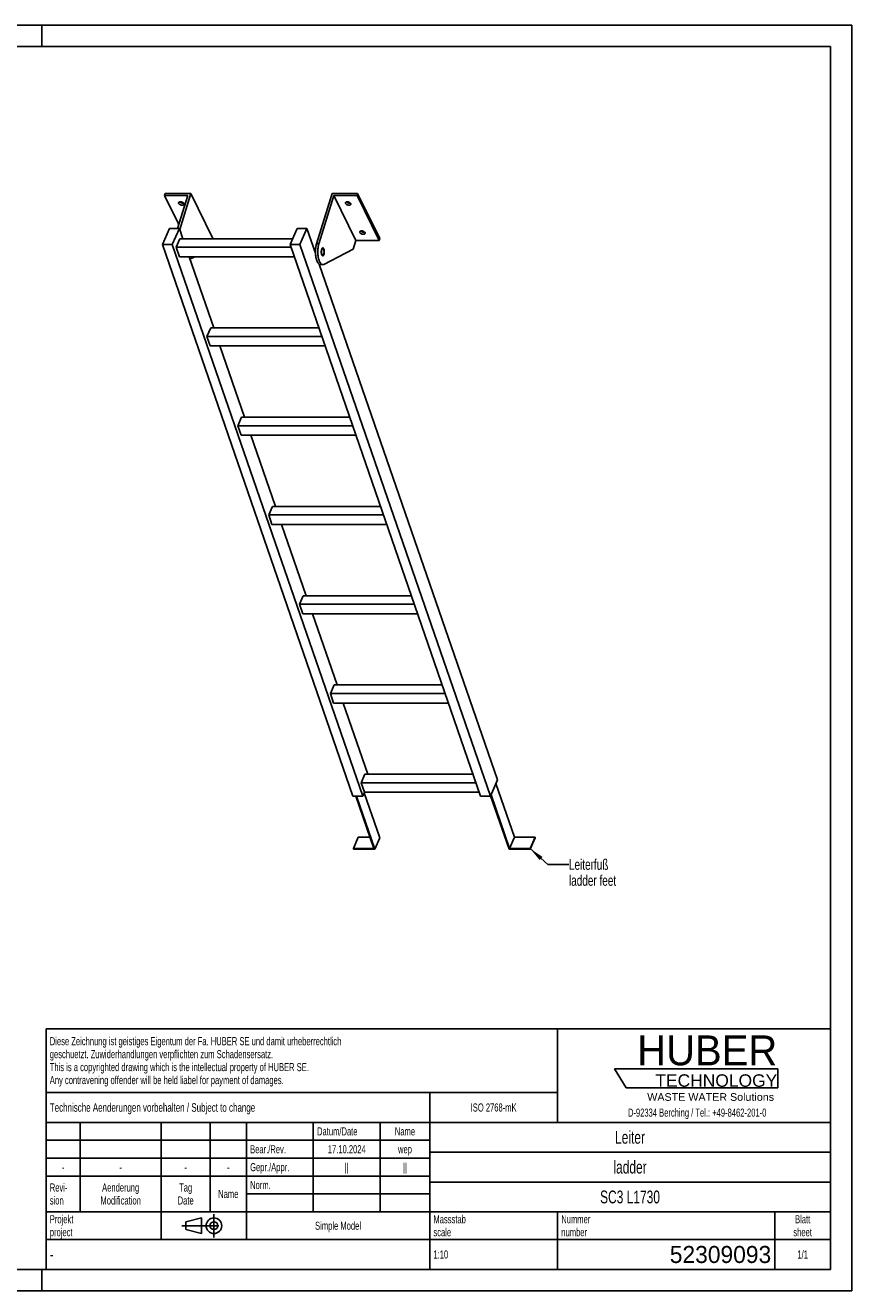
# Model space of a CAD drawing. Header units: millimetres. Extents: x 0 to 4200, y 0 to 2970.
# Tile 2 of 2: x 2261 to 4200, y 0 to 2970. Entities that reach past the tile are written whole.
import ezdxf

# ---------------------------------------------------------------- set-up
doc = ezdxf.new("R2010")
doc.units = ezdxf.units.MM
doc.header["$LTSCALE"] = 231
doc.linetypes.add('CENTER', pattern=[0.6, 0.375, -0.075, 0.075, -0.075])
doc.layers.get('0').update_dxf_attribs({"linetype": 'CONTINUOUS'})
for name, color, linetype in [('005_AXIS', 7, 'CONTINUOUS'), ('053_NOTES', 7, 'CONTINUOUS'), ('HUBER_Logo_BL1', 7, 'CONTINUOUS')]:
    doc.layers.add(name, color=color, linetype=linetype)
doc.styles.get("Standard").update_dxf_attribs({"font": 'txt', "width": 0.7})
doc.styles.add('TEXTSTYLE_2', font='txt')
doc.styles.add('TEXTSTYLE_3', font='arial.ttf')
doc.styles.add('TEXTSTYLE_5', font='txt', dxfattribs={"width": 0.8})
doc.styles.add('TEXTSTYLE_6', font='txt')
doc.dimstyles.get("Standard").update_dxf_attribs({"dimtxt": 25, "dimasz": 35, "dimexe": 2, "dimexo": 1, "dimtad": 1, "dimtxsty": 'Standard', "dimblk": '_FILLED', "dimblk1": '_FILLED', "dimblk2": '_FILLED', "dimcen": 0.09, "dimazin": 2, "dimtol": 1, "dimtp": 0.01, "dimtm": 0.01, "dimtfac": 1, "dimtofl": 0, "dimtmove": 0, "dimatfit": 3, "dimldrblk": '_FILLED', "dimfxl": 1, "dimtolj": 1, "dimarcsym": 0})

# ---------------------------------------------------------------- blocks, each defined once
blk = doc.blocks.new('HUBER_LOGO_BL1', base_point=(3837.5, 503.7))
at = {"layer": 'HUBER_Logo_BL1', "color": 5, "linetype": 'Continuous'}
for p, q in [((4026.4, 521), (3643.9, 521)), ((3643.9, 521), (3670.9, 476)), ((4026.4, 521), (4026.4, 476)), ((3670.9, 476), (4026.4, 476))]:
    blk.add_line(p, q, dxfattribs=at)
at = {"layer": 'HUBER_Logo_BL1', "color": 2, "linetype": 'Continuous', "attachment_point": 3, "line_spacing_factor": 0.78}
for s, insert, char_height, width, style in [('HUBER\\P\\fArial;\\H29.25;TECHNOLOGY ', (4025.4, 599.1), 70.2, 387.672, 'TEXTSTYLE_2'), ('WASTE WATER Solutions', (4018, 463.6), 18, 297.033, 'TEXTSTYLE_3')]:
    blk.add_mtext(s, dxfattribs=dict(at, insert=insert, char_height=char_height, width=width, style=style))
at = {"layer": 'HUBER_Logo_BL1', "color": 2, "linetype": 'Continuous', "insert": (3837.5, 427.4), "char_height": 19, "width": 810.893, "attachment_point": 2, "line_spacing_factor": 0.96}
blk.add_mtext('D-92334 Berching / Tel.: +49-8462-201-0', dxfattribs=at)
blk = doc.blocks.new('PROJEKTIONSMETHODE_1_BL2', base_point=(2680, 152.5))
at = {"color": 2, "linetype": 'CENTER'}
for p, q in [((2703.8, 180), (2703.8, 125)), ((2628.7, 152.5), (2731.3, 152.5))]:
    blk.add_line(p, q, dxfattribs=at)
at = {"color": 2, "linetype": 'Continuous'}
for p, q in [((2637.8, 161.7), (2674.5, 170.8)), ((2637.8, 143.3), (2637.8, 161.7)), ((2674.5, 134.2), (2674.5, 170.8)), ((2637.8, 143.3), (2674.5, 134.2))]:
    blk.add_line(p, q, dxfattribs=at)
for radius in [18.3, 9.17]:
    blk.add_circle((2703.8, 152.5), radius, dxfattribs=at)
blk = doc.blocks.new('*T10')
at = {"color": 3, "linetype": 'Continuous'}
for p, q in [((0, 0), (1840, 0)), ((0, 0), (0, -565)), ((1200, 0), (1200, -220)), ((1840, 0), (1840, -565)), ((0, -150), (1200, -150)), ((900, -150), (900, -565)), ((0, -220), (1840, -220)), ((80, -220), (80, -430)), ((270, -220), (270, -495)), ((385, -220), (385, -430)), ((470, -220), (470, -495)), ((627, -220), (627, -430)), ((784, -220), (784, -430)), ((0, -262), (900, -262)), ((900, -290), (1840, -290)), ((0, -304), (900, -304)), ((0, -346), (900, -346)), ((900, -360), (1840, -360)), ((470, -388), (900, -388)), ((0, -430), (1840, -430)), ((1200, -430), (1200, -565)), ((1710, -430), (1710, -565)), ((0, -495), (1840, -495)), ((0, -565), (1840, -565))]:
    blk.add_line(p, q, dxfattribs=at)
at = {"color": 2, "linetype": 'Continuous', "line_spacing_factor": 0.96}
for s, insert, char_height, width, attachment_point in [('Diese Zeichnung ist geistiges Eigentum der Fa. HUBER SE und damit urheberrechtlich \\Pgeschuetzt. Zuwiderhandlungen verpflichten zum Schadensersatz.\\PThis is a copyrighted drawing which is the intellectual property of HUBER SE.\\PAny contravening offender will be held liabel for payment of damages.', (8.75, -19.9), 19, 2214.8571, 1), ('Technische Aenderungen vorbehalten / Subject to change', (8.75, -175), 20, 1524.7619, 1), ('ISO 2768-mK', (1050, -175.5), 19, 332.9524, 2), ('Datum/Date', (635.75, -231.5), 19, 292.2381, 1), ('Name', (842, -231.5), 19, 126.6667, 2), ('Leiter', (1370, -240), 30, 240, 2), ('Bear./Rev.', (478.75, -273.5), 19, 272.3333, 1), ('17.10.2024', (705.5, -273.5), 19, 273.2381, 2), ('wep', (842, -273.5), 19, 99.5238, 2), ('-', (40, -315.5), 19, 34.381, 2), ('-', (175, -315.5), 19, 34.381, 2), ('-', (327.5, -315.5), 19, 34.381, 2), ('-', (427.5, -315.5), 19, 34.381, 2), ('Gepr./Appr.', (478.75, -315.5), 19, 299.4762, 1), ('||', (705.5, -315.5), 19, 50.6667, 2), ('||', (842, -315.5), 19, 50.6667, 2), ('ladder', (1370, -310), 30, 251.4286, 2), ('Revi-\\Psion', (8.75, -363.3), 19, 138.4286, 1), ('Aenderung\\PModification', (175, -363.3), 19, 303.0952, 2), ('Tag\\PDate', (327.5, -363.3), 19, 117.619, 2), ('Name', (427.5, -378.5), 19, 126.6667, 2), ('Norm. ', (478.75, -357.5), 19, 175.5238, 1), ('SC3 L1730', (1370, -380), 30, 408.5714, 2), ('Projekt\\Pproject', (8.75, -437.8), 19, 183.6667, 1), ('Massstab\\Pscale', (908.75, -437.8), 19, 224.381, 1), ('Nummer\\Pnumber', (1208.75, -437.8), 19, 186.381, 1), ('Blatt\\Psheet', (1775, -437.8), 19, 137.5238, 2), ('Simple Model', (685, -453), 19, 328.4286, 2), ('1:10', (908.75, -520.5), 19, 94.0952, 1), ('1/1', (1775, -520.5), 19, 79.619, 2)]:
    blk.add_mtext(s, dxfattribs=dict(at, insert=insert, char_height=char_height, width=width, attachment_point=attachment_point))
for s, insert, char_height, width, attachment_point, style in [('-', (8.75, -517.5), 25, 18.3333, 1, 'TEXTSTYLE_5'), ('52309093', (1701.25, -510), 40, 586.6667, 3, 'TEXTSTYLE_6')]:
    blk.add_mtext(s, dxfattribs=dict(at, insert=insert, char_height=char_height, width=width, attachment_point=attachment_point, style=style))
blk = doc.blocks.new('_FILLED')
at = {"color": 0, "linetype": 'ByBlock'}
blk.add_solid([(0, 0), (-1, 0.143), (-1, -0.143)], dxfattribs=at)

msp = doc.modelspace()

# ---------------------------------------------------------------- linework, layer by layer
at = {"color": 7, "linetype": 'Continuous'}
for p, q in [((0, 2970), (4200, 2970)), ((4200, 0), (4200, 2970)), ((2642.51, 2570.536), (2588.168, 2570.536)), ((2642.51, 2570.536), (2618.585, 2493.114)), ((2623.457, 2490.996), (2649.489, 2575.236)), ((2944.519, 2456.954), (2981.071, 2575.236)), ((2985.145, 2570.536), (2950.045, 2456.954)), ((3037.002, 2464.863), (2985.145, 2570.536)), ((3039.488, 2570.536), (2985.145, 2570.536)), ((2583.092, 2455.296), (2599.699, 2493.114)), ((2599.699, 2493.114), (2622.726, 2493.114)), ((2622.726, 2493.114), (2606.118, 2455.296)), ((2615.219, 2449.289), (2623.96, 2469.193)), ((2630.986, 2469.193), (2622.726, 2493.114)), ((2888.539, 2469.193), (2623.96, 2469.193)), ((2701.346, 2469.563), (2701.232, 2469.193)), ((2882.436, 2455.296), (2899.044, 2493.114)), ((2899.044, 2493.114), (2922.07, 2493.114)), ((2922.07, 2493.114), (2905.463, 2455.296)), ((2942.049, 2435.262), (2922.07, 2493.114)), ((3030.077, 1160.928), (2583.092, 2455.296)), ((2606.118, 2455.296), (2583.092, 2455.296)), ((3053.104, 1160.928), (2606.118, 2455.296)), ((2622.97, 2426.843), (2615.219, 2449.289)), ((2884.511, 2449.289), (2615.219, 2449.289)), ((3329.422, 1160.928), (2882.436, 2455.296)), ((2905.463, 2455.296), (2882.436, 2455.296)), ((3352.449, 1160.928), (2905.463, 2455.296)), ((3030.801, 2444.797), (2961.507, 2408.898)), ((3037.002, 2464.863), (3030.801, 2444.797)), ((3037.002, 2464.863), (3091.345, 2464.863)), ((2622.97, 2426.843), (2892.262, 2426.843)), ((2703.331, 2259.7), (2645.611, 2426.843)), ((2659.038, 2426.843), (2647.649, 2420.943)), ((3369.056, 1198.746), (2951.098, 2409.058)), ((2953.67, 2408.306), (2959.197, 2408.306)), ((2687.563, 2239.796), (2696.304, 2259.7)), ((2949.982, 2259.7), (2696.304, 2259.7)), ((2695.315, 2217.35), (2687.563, 2239.796)), ((2956.855, 2239.796), (2687.563, 2239.796)), ((2695.315, 2217.35), (2964.607, 2217.35)), ((2775.675, 2050.207), (2717.956, 2217.35)), ((2759.908, 2030.303), (2768.649, 2050.207)), ((3022.326, 2050.207), (2768.649, 2050.207)), ((3029.2, 2030.303), (2759.908, 2030.303)), ((2767.659, 2007.857), (2759.908, 2030.303)), ((2767.659, 2007.857), (3036.951, 2007.857)), ((2848.02, 1840.714), (2790.3, 2007.857)), ((2840.993, 1840.714), (2832.253, 1820.81)), ((2840.004, 1798.364), (2832.253, 1820.81)), ((3101.544, 1820.81), (2832.253, 1820.81)), ((3094.671, 1840.714), (2840.993, 1840.714)), ((2840.004, 1798.364), (3109.296, 1798.364)), ((2920.364, 1631.221), (2862.645, 1798.364)), ((2913.338, 1631.221), (2904.597, 1611.316)), ((2912.348, 1588.871), (2904.597, 1611.316)), ((3173.889, 1611.316), (2904.597, 1611.316)), ((3167.015, 1631.221), (2913.338, 1631.221)), ((2912.348, 1588.871), (3181.64, 1588.871)), ((2992.709, 1421.728), (2934.989, 1588.871)), ((2985.682, 1421.728), (2976.942, 1401.823)), ((2984.693, 1379.378), (2976.942, 1401.823)), ((3246.233, 1401.823), (2976.942, 1401.823)), ((3239.36, 1421.728), (2985.682, 1421.728)), ((2984.693, 1379.378), (3253.985, 1379.378)), ((3065.053, 1212.235), (3007.334, 1379.378)), ((3058.027, 1212.235), (3049.286, 1192.33)), ((3318.578, 1192.33), (3049.286, 1192.33)), ((3057.037, 1169.885), (3049.286, 1192.33)), ((3311.704, 1212.235), (3058.027, 1212.235)), ((3369.056, 1198.746), (3352.449, 1160.928)), ((3409.178, 1064.418), (3365.548, 1190.758)), ((3053.104, 1160.928), (3030.077, 1160.928)), ((3036.344, 1160.928), (3078.836, 1037.879)), ((3081.195, 1036.382), (3038.186, 1160.928)), ((3057.037, 1169.885), (3053.104, 1160.928)), ((3092.849, 1062.922), (3056.407, 1168.45)), ((3057.037, 1169.885), (3326.329, 1169.885)), ((3352.449, 1160.928), (3329.422, 1160.928)), ((3352.863, 1161.871), (3396.198, 1036.382)), ((3397.523, 1037.879), (3353.894, 1164.219)), ((3042.595, 1064.418), (3030.941, 1037.879)), ((3069.671, 1064.418), (3042.595, 1064.418)), ((3092.849, 1062.922), (3081.195, 1036.382)), ((3409.178, 1064.418), (3397.523, 1037.879)), ((3457.073, 1064.418), (3409.178, 1064.418)), ((3457.073, 1064.418), (3445.418, 1037.879)), ((3457.59, 1062.922), (3445.935, 1036.382)), ((3457.59, 1062.922), (3457.073, 1064.418)), ((3030.941, 1037.879), (3031.458, 1036.382)), ((3078.836, 1037.879), (3030.941, 1037.879)), ((3031.458, 1036.382), (3081.195, 1036.382)), ((3396.198, 1036.382), (3445.935, 1036.382)), ((3445.418, 1037.879), (3397.523, 1037.879)), ((3445.935, 1036.382), (3445.418, 1037.879)), ((0, 0), (4200, 0))]:
    msp.add_line(p, q, dxfattribs=at)
at = {"color": 3, "linetype": 'Continuous'}
for p, q in [((4200, 2970), (0, 2970)), ((2300, 2970), (2300, 2920)), ((4200, 2970), (4200, 0)), ((2300, 0), (2300, 50)), ((4200, 0), (0, 0))]:
    msp.add_line(p, q, dxfattribs=at)
at = {"color": 5, "linetype": 'Continuous'}
for p, q in [((4150, 2920), (50, 2920)), ((4150, 50), (4150, 2920)), ((50, 50), (4150, 50))]:
    msp.add_line(p, q, dxfattribs=at)
at = {"color": 9, "linetype": 'Continuous'}
msp.add_line((2944.519, 2456.954), (2950.045, 2456.954), dxfattribs=at)
at = {"color": 7, "linetype": 'Continuous'}
for points, knots in [([(2944.519, 2456.954), (2943.79, 2454.593), (2942.675, 2449.504), (2941.908, 2441.545), (2942, 2433.339), (2942.804, 2426.653), (2943.898, 2421.688), (2944.887, 2418.379), (2946.043, 2415.453), (2947.347, 2412.965), (2948.775, 2410.959), (2950.313, 2409.468), (2951.95, 2408.528), (2953.118, 2408.306), (2953.67, 2408.306)], [0, 0, 0, 0, 0.1393862, 0.29277846, 0.4502733, 0.60148396, 0.67169736, 0.73686463, 0.79613081, 0.84889737, 0.8949307, 0.93453671, 0.96882886, 1, 1, 1, 1]), ([(2950.045, 2456.954), (2949.316, 2454.593), (2948.201, 2449.504), (2947.434, 2441.545), (2947.527, 2433.339), (2948.33, 2426.653), (2949.425, 2421.688), (2950.413, 2418.379), (2951.57, 2415.453), (2952.873, 2412.965), (2954.302, 2410.959), (2955.839, 2409.468), (2957.476, 2408.528), (2958.644, 2408.306), (2959.197, 2408.306)], [0, 0, 0, 0, 0.1393862, 0.29277846, 0.4502733, 0.60148396, 0.67169736, 0.73686463, 0.79613081, 0.84889737, 0.8949307, 0.93453671, 0.96882886, 1, 1, 1, 1]), ([(2959.197, 2408.306), (2959.587, 2408.306), (2960.391, 2408.411), (2961.142, 2408.709), (2961.507, 2408.898)], [0, 0, 0, 0, 0.48713237, 1, 1, 1, 1])]:
    msp.add_open_spline(points, degree=3, knots=knots, dxfattribs=at)
at = {"layer": '005_AXIS', "color": 7, "linetype": 'Continuous'}
for p, q in [((2589.62, 2575.236), (2588.168, 2570.536)), ((2588.168, 2570.536), (2621.512, 2502.587)), ((2649.489, 2575.236), (2589.62, 2575.236)), ((2701.346, 2469.563), (2649.489, 2575.236)), ((3040.94, 2575.236), (2981.071, 2575.236)), ((3040.94, 2575.236), (3039.488, 2570.536)), ((3091.345, 2464.863), (3039.488, 2570.536)), ((3092.797, 2469.563), (3040.94, 2575.236)), ((3092.797, 2469.563), (3091.345, 2464.863)), ((2942.365, 2445.806), (2938.408, 2445.806)), ((2959.197, 2445.806), (2957.091, 2445.806)), ((2959.197, 2430.806), (2957.094, 2430.806))]:
    msp.add_line(p, q, dxfattribs=at)
for points, knots in [([(2621.043, 2553.807), (2621.104, 2554.004), (2621.29, 2554.393), (2621.734, 2554.891), (2622.325, 2555.302), (2623.33, 2555.739), (2624.859, 2555.991), (2626.846, 2555.865), (2628.875, 2555.338), (2630.741, 2554.461), (2632.257, 2553.326), (2633.001, 2552.376), (2633.24, 2551.888)], [0, 0, 0, 0, 0.0431793, 0.08863396, 0.13810718, 0.19258204, 0.31675069, 0.45771902, 0.606659, 0.75286298, 0.88624341, 1, 1, 1, 1]), ([(2632.636, 2552.797), (2631.87, 2552.58), (2630.146, 2552.453), (2627.577, 2552.933), (2625.185, 2553.986), (2623.833, 2555.063), (2623.323, 2555.674)], [0, 0, 0, 0, 0.23498903, 0.49999164, 0.7649988, 1, 1, 1, 1]), ([(3012.494, 2553.807), (3012.555, 2554.004), (3012.741, 2554.393), (3013.184, 2554.891), (3013.776, 2555.302), (3014.781, 2555.739), (3016.309, 2555.991), (3018.297, 2555.865), (3020.326, 2555.338), (3022.192, 2554.461), (3023.708, 2553.326), (3024.452, 2552.376), (3024.691, 2551.888)], [0, 0, 0, 0, 0.0431793, 0.08863396, 0.13810718, 0.19258204, 0.31675069, 0.45771902, 0.606659, 0.75286298, 0.88624341, 1, 1, 1, 1]), ([(3024.087, 2552.797), (3023.32, 2552.58), (3021.596, 2552.453), (3019.028, 2552.933), (3016.636, 2553.986), (3015.284, 2555.063), (3014.774, 2555.674)], [0, 0, 0, 0, 0.23498903, 0.49999164, 0.7649988, 1, 1, 1, 1]), ([(2621.267, 2551.888), (2621.115, 2552.198), (2620.902, 2552.833), (2620.951, 2553.51), (2621.043, 2553.807)], [0, 0, 0, 0, 0.52598929, 1, 1, 1, 1]), ([(2633.464, 2549.969), (2633.403, 2549.772), (2633.217, 2549.384), (2632.773, 2548.885), (2632.182, 2548.474), (2631.177, 2548.037), (2629.648, 2547.785), (2627.661, 2547.911), (2625.632, 2548.438), (2623.766, 2549.315), (2622.25, 2550.45), (2621.506, 2551.4), (2621.267, 2551.888)], [0, 0, 0, 0, 0.0431793, 0.08863396, 0.13810718, 0.19258204, 0.31675069, 0.45771902, 0.606659, 0.75286298, 0.88624341, 1, 1, 1, 1]), ([(2633.24, 2551.888), (2633.392, 2551.578), (2633.605, 2550.943), (2633.556, 2550.266), (2633.464, 2549.969)], [0, 0, 0, 0, 0.52598929, 1, 1, 1, 1]), ([(3012.718, 2551.888), (3012.565, 2552.198), (3012.353, 2552.833), (3012.402, 2553.51), (3012.494, 2553.807)], [0, 0, 0, 0, 0.52598929, 1, 1, 1, 1]), ([(3024.915, 2549.969), (3024.854, 2549.772), (3024.667, 2549.384), (3024.224, 2548.885), (3023.633, 2548.474), (3022.628, 2548.037), (3021.099, 2547.785), (3019.112, 2547.911), (3017.083, 2548.438), (3015.217, 2549.315), (3013.701, 2550.45), (3012.957, 2551.4), (3012.718, 2551.888)], [0, 0, 0, 0, 0.0431793, 0.08863396, 0.13810718, 0.19258204, 0.31675069, 0.45771902, 0.606659, 0.75286298, 0.88624341, 1, 1, 1, 1]), ([(3024.691, 2551.888), (3024.843, 2551.578), (3025.056, 2550.943), (3025.006, 2550.266), (3024.915, 2549.969)], [0, 0, 0, 0, 0.52598929, 1, 1, 1, 1]), ([(3046.272, 2483.511), (3046.12, 2483.821), (3045.907, 2484.456), (3045.957, 2485.133), (3046.049, 2485.43)], [0, 0, 0, 0, 0.52598929, 1, 1, 1, 1]), ([(3046.049, 2485.43), (3046.11, 2485.627), (3046.296, 2486.016), (3046.739, 2486.514), (3047.33, 2486.925), (3048.335, 2487.362), (3049.864, 2487.614), (3051.851, 2487.488), (3053.881, 2486.961), (3055.747, 2486.084), (3057.262, 2484.949), (3058.006, 2483.999), (3058.246, 2483.511)], [0, 0, 0, 0, 0.0431793, 0.08863396, 0.13810718, 0.19258204, 0.31675069, 0.45771902, 0.606659, 0.75286298, 0.88624341, 1, 1, 1, 1]), ([(3058.469, 2481.592), (3058.408, 2481.395), (3058.222, 2481.007), (3057.779, 2480.508), (3057.188, 2480.097), (3056.183, 2479.66), (3054.654, 2479.408), (3052.667, 2479.534), (3050.637, 2480.061), (3048.771, 2480.938), (3047.256, 2482.073), (3046.512, 2483.023), (3046.272, 2483.511)], [0, 0, 0, 0, 0.0431793, 0.08863396, 0.13810718, 0.19258204, 0.31675069, 0.45771902, 0.606659, 0.75286298, 0.88624341, 1, 1, 1, 1]), ([(3057.641, 2484.42), (3056.875, 2484.203), (3055.151, 2484.076), (3052.582, 2484.556), (3050.19, 2485.608), (3048.838, 2486.686), (3048.328, 2487.297)], [0, 0, 0, 0, 0.23498903, 0.49999164, 0.7649988, 1, 1, 1, 1]), ([(3058.246, 2483.511), (3058.398, 2483.201), (3058.611, 2482.566), (3058.561, 2481.889), (3058.469, 2481.592)], [0, 0, 0, 0, 0.52598929, 1, 1, 1, 1]), ([(2959.197, 2447.556), (2959.008, 2447.556), (2958.606, 2447.471), (2958.053, 2447.116), (2957.54, 2446.561), (2956.869, 2445.497), (2956.216, 2443.739), (2955.728, 2441.278), (2955.541, 2438.545), (2955.674, 2435.791), (2956.112, 2433.267), (2956.631, 2431.725), (2956.958, 2431.06)], [0, 0, 0, 0, 0.03139335, 0.06653601, 0.10789212, 0.15653911, 0.27536242, 0.41788483, 0.57383791, 0.73088448, 0.87653102, 1, 1, 1, 1]), ([(2959.197, 2445.806), (2959.044, 2445.806), (2958.718, 2445.737), (2958.27, 2445.449), (2957.854, 2444.999), (2957.31, 2444.137), (2956.78, 2442.711), (2956.384, 2440.716), (2956.233, 2438.5), (2956.34, 2436.267), (2956.696, 2434.22), (2957.117, 2432.97), (2957.381, 2432.431)], [0, 0, 0, 0, 0.03139335, 0.06653605, 0.10789216, 0.1565391, 0.27536243, 0.41788486, 0.57383792, 0.73088446, 0.87653101, 1, 1, 1, 1]), ([(2961.436, 2445.552), (2961.29, 2445.849), (2960.987, 2446.382), (2960.44, 2447.033), (2959.843, 2447.453), (2959.402, 2447.556), (2959.197, 2447.556)], [0, 0, 0, 0, 0.31594817, 0.58208431, 0.8045575, 1, 1, 1, 1]), ([(2961.012, 2444.181), (2960.894, 2444.422), (2960.648, 2444.854), (2960.205, 2445.382), (2959.721, 2445.722), (2959.363, 2445.806), (2959.197, 2445.806)], [0, 0, 0, 0, 0.31594886, 0.58208429, 0.80455743, 1, 1, 1, 1]), ([(2959.197, 2429.056), (2959.385, 2429.056), (2959.787, 2429.141), (2960.34, 2429.495), (2960.853, 2430.051), (2961.524, 2431.114), (2962.177, 2432.872), (2962.665, 2435.333), (2962.852, 2438.066), (2962.72, 2440.821), (2962.281, 2443.345), (2961.762, 2444.887), (2961.436, 2445.552)], [0, 0, 0, 0, 0.03139335, 0.06653601, 0.10789212, 0.15653911, 0.27536242, 0.41788483, 0.57383791, 0.73088448, 0.87653102, 1, 1, 1, 1]), ([(2959.197, 2430.806), (2959.349, 2430.806), (2959.675, 2430.875), (2960.124, 2431.162), (2960.54, 2431.612), (2961.084, 2432.475), (2961.614, 2433.9), (2962.009, 2435.896), (2962.161, 2438.112), (2962.053, 2440.345), (2961.698, 2442.391), (2961.277, 2443.642), (2961.012, 2444.181)], [0, 0, 0, 0, 0.03139335, 0.06653605, 0.10789216, 0.1565391, 0.27536243, 0.41788486, 0.57383792, 0.73088446, 0.87653101, 1, 1, 1, 1]), ([(2956.958, 2431.06), (2957.104, 2430.762), (2957.407, 2430.229), (2957.953, 2429.578), (2958.55, 2429.159), (2958.992, 2429.056), (2959.197, 2429.056)], [0, 0, 0, 0, 0.31594817, 0.58208431, 0.8045575, 1, 1, 1, 1]), ([(2957.381, 2432.431), (2957.5, 2432.19), (2957.745, 2431.757), (2958.189, 2431.229), (2958.672, 2430.889), (2959.03, 2430.806), (2959.197, 2430.806)], [0, 0, 0, 0, 0.31594886, 0.58208429, 0.80455743, 1, 1, 1, 1])]:
    msp.add_open_spline(points, degree=3, knots=knots, dxfattribs=at)

# ---------------------------------------------------------------- block references
msp.add_blockref('*T10', (2310, 615))
at = {"color": 2, "linetype": 'Continuous'}
msp.add_blockref('PROJEKTIONSMETHODE_1_BL2', (2680, 152.5), dxfattribs=at)
at = {"layer": 'HUBER_Logo_BL1'}
msp.add_blockref('HUBER_LOGO_BL1', (3837.497, 503.742), dxfattribs=at)

# ---------------------------------------------------------------- texts
at = {"layer": '053_NOTES', "color": 2, "linetype": 'Continuous', "insert": (3536.821, 1012.867), "char_height": 25, "width": 283.03571, "attachment_point": 1, "line_spacing_factor": 0.9}
msp.add_mtext('Leiterfuß\\Pladder feet', dxfattribs=at)

# ---------------------------------------------------------------- leaders
at = {"layer": '053_NOTES', "color": 2, "linetype": 'Continuous', "annotation_type": 0, "has_hookline": 1, "hookline_direction": 1, "text_width": 178.251}
msp.add_leader([(3445.418, 1037.879), (3486.821, 1000.367), (3536.821, 1000.367)], dimstyle='Standard', override={"dimtad": 0}, dxfattribs=at)

doc.saveas('drawing.dxf')
